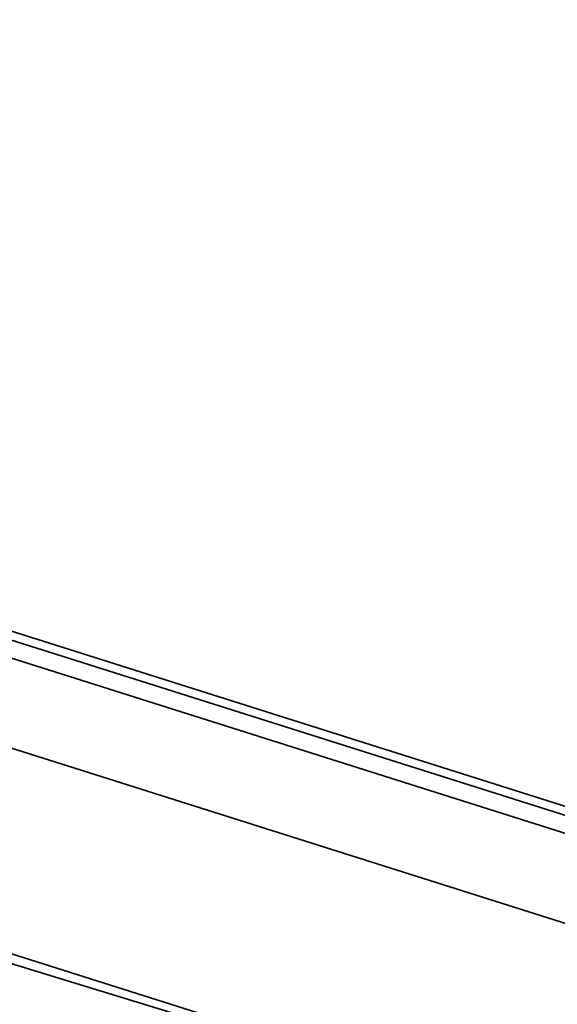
# Model space of a CAD drawing. Header units: metres. Extents: x -11 to 3521450, y 0 to 5943726.
# Tile 90 of 96: x 3521385 to 3521398, y 5943359 to 5943382. Entities that reach past the tile are written whole.
import ezdxf

# ---------------------------------------------------------------- set-up
doc = ezdxf.new("R2010")
doc.units = ezdxf.units.M
doc.linetypes.add('AUSGEZOGEN', pattern=[2, 1, 1])
doc.layers.add('IBJ_DB-Grenze', color=3, linetype='Continuous', true_color=0x00ff00)
doc.layers.add('IBJ_Hilfslinien', color=210, linetype='Continuous', plot=False)

msp = doc.modelspace()

# ---------------------------------------------------------------- linework, layer by layer
at = {"layer": 'IBJ_DB-Grenze', "linetype": 'AUSGEZOGEN', "lineweight": 35}
msp.add_lwpolyline([(3521112.81, 5943449.37), (3521136.26, 5943441.87), (3521241.28, 5943405.77), (3521264.27, 5943398.61), (3521280.46, 5943394.04), (3521323.88, 5943379.58), (3521356.07, 5943368.72), (3521390.6443, 5943358.1454)], dxfattribs=at)
at = {"layer": 'IBJ_Hilfslinien', "linetype": 'AUSGEZOGEN', "lineweight": 35}
for p, q in [((3521401.9803, 5943354.7329), (3521154.6352, 5943432.986)), ((3521279.7471, 5943400.854), (3521409.7095, 5943359.7382)), ((3521279.8089, 5943401.0487), (3521409.7714, 5943359.9329)), ((3521279.6238, 5943400.4644), (3521409.5863, 5943359.3487)), ((3521281.3927, 5943397.7666), (3521411.3552, 5943356.6509))]:
    msp.add_line(p, q, dxfattribs=at)

doc.saveas('drawing.dxf')
